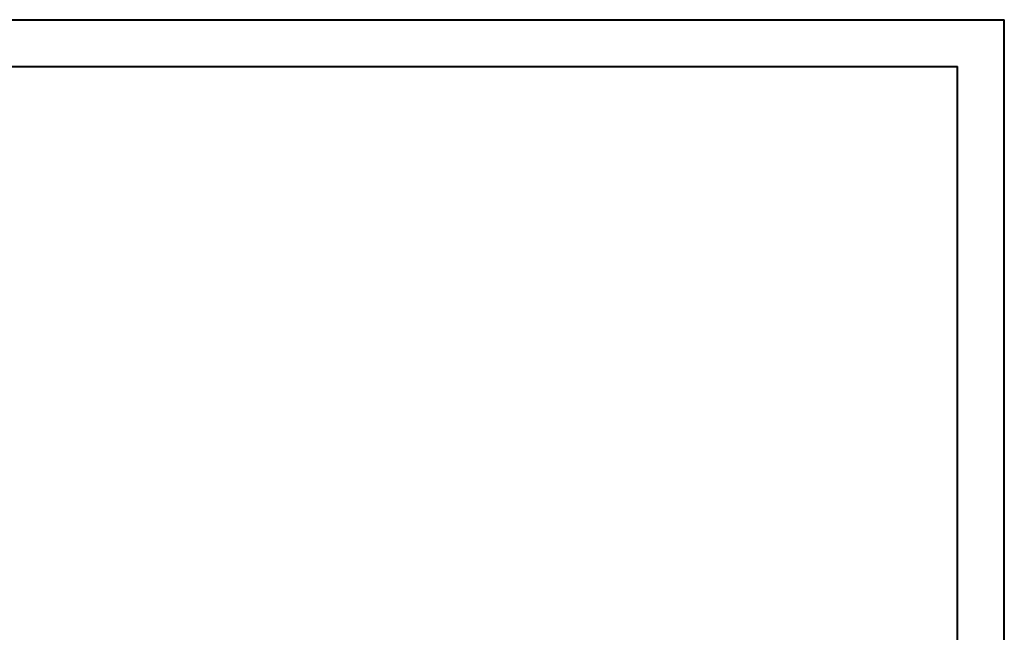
# Model space of a CAD drawing. Header units: millimetres. Extents: x 0 to 210, y 0 to 297.
# Tile 10 of 10: x 105 to 210, y 232 to 297. Entities that reach past the tile are written whole.
import ezdxf

# ---------------------------------------------------------------- set-up
doc = ezdxf.new("R2010")
doc.units = ezdxf.units.MM

msp = doc.modelspace()

# ---------------------------------------------------------------- linework, layer by layer
at = {"color": 7, "linetype": 'Continuous', "lineweight": 40}
for p, q in [((0.08, 297.21), (210.08, 297.21)), ((210.08, 0.21), (210.08, 297.21)), ((210.08, 292.21), (210.08, 297.21)), ((10.08, 292.21), (205.08, 292.21)), ((205.08, 5.21), (205.08, 292.21))]:
    msp.add_line(p, q, dxfattribs=at)

doc.saveas('drawing.dxf')
